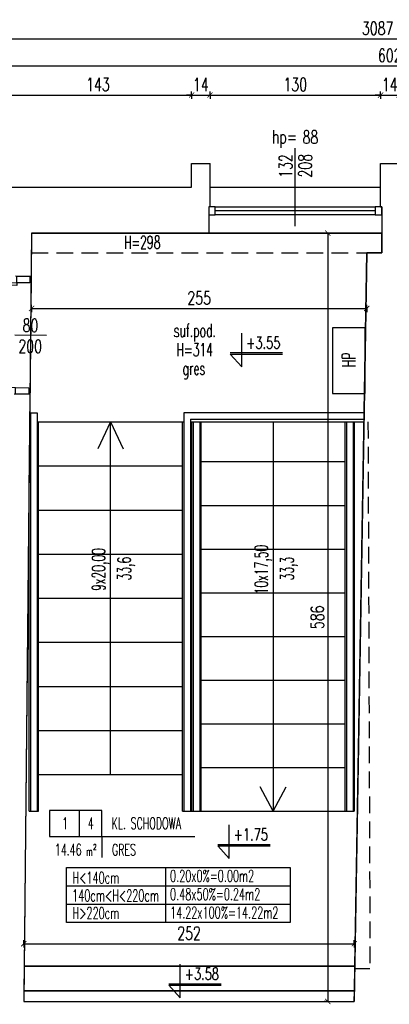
# Model space of a CAD drawing. Extents: x 36663 to 42423, y 7313 to 12123.
# Tile 35 of 54: x 38005 to 38287, y 11372 to 12123. Entities that reach past the tile are written whole.
import ezdxf
from ezdxf.enums import TextEntityAlignment as Align

# ---------------------------------------------------------------- set-up
doc = ezdxf.new("R2010")
doc.units = 0
doc.header["$MEASUREMENT"] = 0
doc.header["$PDMODE"] = 35
doc.header["$PDSIZE"] = 3
doc.linetypes.add('DASHED', pattern=[19.05, 12.7, -6.35])
for name, color, linetype in [('W_area_1', 5, 'Continuous'), ('W_balustrada', 153, 'Continuous'), ('W_drzwi', 1, 'Continuous'), ('W_h 140', 252, 'DASHED'), ('W_ins-hp', 7, 'Continuous'), ('W_koty', 7, 'Continuous'), ('W_niewidoczne', 24, 'DASHED'), ('W_okna', 1, 'Continuous'), ('W_okna_txt', 1, 'Continuous'), ('W_opis_pomieszczen', 1, 'Continuous'), ('W_opisy', 2, 'Continuous'), ('W_podciagi', 252, 'DASHED'), ('W_posadzka', 4, 'Continuous'), ('W_przekrojowa', 6, 'Continuous'), ('W_rama_okna', 2, 'Continuous'), ('W_szklo', 4, 'Continuous'), ('W_widok', 21, 'Continuous'), ('W_wymiary', 1, 'Continuous')]:
    doc.layers.add(name, color=color, linetype=linetype)
doc.styles.add('c20', font='simplex.shx', dxfattribs={"width": 0.7})
doc.styles.add('Romans', font='simplex.shx', dxfattribs={"width": 0.6})
doc.dimstyles.new('c20_50', dxfattribs={"dimscale": 0.5, "dimtxt": 20, "dimasz": 8, "dimexe": 1.25, "dimexo": 0.625, "dimgap": 6, "dimtad": 1, "dimdec": 0, "dimrnd": 1, "dimtxsty": 'c20', "dimblk": 'ARCHTICK', "dimcen": 0, "dimse1": 1, "dimse2": 1, "dimclrd": 1, "dimclrt": 2, "dimadec": 0, "dimazin": 0, "dimtfac": 1, "dimtdec": 0, "dimtix": 1, "dimtmove": 1, "dimatfit": 3, "dimldrblk": 'ARCHTICK', "dimfxl": 1.25, "dimarcsym": 0})

# ---------------------------------------------------------------- blocks, each defined once
blk = doc.blocks.new('_ArchTick')
at = {"color": 2}
for q in [(0, 0.7), (0, -0.7)]:
    blk.add_line((0, 0), q, dxfattribs=at)
at = {"color": 0, "linetype": 'ByBlock', "const_width": 0.15}
blk.add_lwpolyline([(-0.5, -0.5), (0.5, 0.5)], dxfattribs=at)
blk = doc.blocks.new('*D491')
at = {"layer": 'Defpoints', "color": 0, "transparency": 16777216}
for p in [(38136.42, 12065.84), (37993.42, 12013.53), (38136.42, 12013.53)]:
    blk.add_point(p, dxfattribs=at)
at = {"layer": 'W_wymiary', "color": 1, "lineweight": -2, "transparency": 16777216}
blk.add_line((37993.42, 12065.84), (38136.42, 12065.84), dxfattribs=at)
at = {"layer": 'W_wymiary', "color": 1, "lineweight": -2, "transparency": 16777216, "xscale": 4, "yscale": 4, "zscale": 4, "rotation": 180}
blk.add_blockref('_ArchTick', (37993.42, 12065.84), dxfattribs=at)
at = {"layer": 'W_wymiary', "color": 1, "lineweight": -2, "transparency": 16777216, "xscale": 4, "yscale": 4, "zscale": 4}
blk.add_blockref('_ArchTick', (38136.42, 12065.84), dxfattribs=at)
at = {"layer": 'W_wymiary', "color": 2, "transparency": 16777216, "insert": (38064.92, 12073.84), "char_height": 10, "attachment_point": 5, "style": 'c20'}
blk.add_mtext('143', dxfattribs=at)
blk = doc.blocks.new('*D492')
at = {"layer": 'Defpoints', "color": 0, "transparency": 16777216}
for p in [(38150.42, 12065.84), (38136.42, 12013.53), (38150.42, 12013.53)]:
    blk.add_point(p, dxfattribs=at)
at = {"layer": 'W_wymiary', "color": 1, "lineweight": -2, "transparency": 16777216}
for p, q in [((38136.42, 12065.84), (38132.42, 12065.84)), ((38136.42, 12065.84), (38150.42, 12065.84)), ((38150.42, 12065.84), (38154.42, 12065.84))]:
    blk.add_line(p, q, dxfattribs=at)
at = {"layer": 'W_wymiary', "color": 1, "lineweight": -2, "transparency": 16777216, "xscale": 4, "yscale": 4, "zscale": 4}
blk.add_blockref('_ArchTick', (38136.42, 12065.84), dxfattribs=at)
at = {"layer": 'W_wymiary', "color": 1, "lineweight": -2, "transparency": 16777216, "xscale": 4, "yscale": 4, "zscale": 4, "rotation": 180}
blk.add_blockref('_ArchTick', (38150.42, 12065.84), dxfattribs=at)
at = {"layer": 'W_wymiary', "color": 2, "transparency": 16777216, "insert": (38143.42, 12073.84), "char_height": 10, "attachment_point": 5, "style": 'c20'}
blk.add_mtext('14', dxfattribs=at)
blk = doc.blocks.new('*D493')
at = {"layer": 'Defpoints', "color": 0, "transparency": 16777216}
for p in [(38280.42, 12065.84), (38150.42, 12013.53), (38280.42, 12013.53)]:
    blk.add_point(p, dxfattribs=at)
at = {"layer": 'W_wymiary', "color": 1, "lineweight": -2, "transparency": 16777216}
blk.add_line((38150.42, 12065.84), (38280.42, 12065.84), dxfattribs=at)
at = {"layer": 'W_wymiary', "color": 1, "lineweight": -2, "transparency": 16777216, "xscale": 4, "yscale": 4, "zscale": 4, "rotation": 180}
blk.add_blockref('_ArchTick', (38150.42, 12065.84), dxfattribs=at)
at = {"layer": 'W_wymiary', "color": 1, "lineweight": -2, "transparency": 16777216, "xscale": 4, "yscale": 4, "zscale": 4}
blk.add_blockref('_ArchTick', (38280.42, 12065.84), dxfattribs=at)
at = {"layer": 'W_wymiary', "color": 2, "transparency": 16777216, "insert": (38215.42, 12073.84), "char_height": 10, "attachment_point": 5, "style": 'c20'}
blk.add_mtext('130', dxfattribs=at)
blk = doc.blocks.new('*D494')
at = {"layer": 'Defpoints', "color": 0, "transparency": 16777216}
for p in [(38294.42, 12065.84), (38280.42, 12013.53), (38294.42, 12013.53)]:
    blk.add_point(p, dxfattribs=at)
at = {"layer": 'W_wymiary', "color": 1, "lineweight": -2, "transparency": 16777216}
for p, q in [((38280.42, 12065.84), (38276.42, 12065.84)), ((38280.42, 12065.84), (38294.42, 12065.84)), ((38294.42, 12065.84), (38298.42, 12065.84))]:
    blk.add_line(p, q, dxfattribs=at)
at = {"layer": 'W_wymiary', "color": 1, "lineweight": -2, "transparency": 16777216, "xscale": 4, "yscale": 4, "zscale": 4}
blk.add_blockref('_ArchTick', (38280.42, 12065.84), dxfattribs=at)
at = {"layer": 'W_wymiary', "color": 1, "lineweight": -2, "transparency": 16777216, "xscale": 4, "yscale": 4, "zscale": 4, "rotation": 180}
blk.add_blockref('_ArchTick', (38294.42, 12065.84), dxfattribs=at)
at = {"layer": 'W_wymiary', "color": 2, "transparency": 16777216, "insert": (38287.42, 12073.84), "char_height": 10, "attachment_point": 5, "style": 'c20'}
blk.add_mtext('14', dxfattribs=at)
blk = doc.blocks.new('*D499')
at = {"layer": 'Defpoints', "color": 0, "transparency": 16777216}
for p in [(38588.42, 12088.05), (37986.42, 12065.84), (38588.42, 12065.84)]:
    blk.add_point(p, dxfattribs=at)
at = {"layer": 'W_wymiary', "color": 1, "lineweight": -2, "transparency": 16777216}
blk.add_line((37986.42, 12088.05), (38588.42, 12088.05), dxfattribs=at)
at = {"layer": 'W_wymiary', "color": 1, "lineweight": -2, "transparency": 16777216, "xscale": 4, "yscale": 4, "zscale": 4, "rotation": 180}
blk.add_blockref('_ArchTick', (37986.42, 12088.05), dxfattribs=at)
at = {"layer": 'W_wymiary', "color": 1, "lineweight": -2, "transparency": 16777216, "xscale": 4, "yscale": 4, "zscale": 4}
blk.add_blockref('_ArchTick', (38588.42, 12088.05), dxfattribs=at)
at = {"layer": 'W_wymiary', "color": 2, "transparency": 16777216, "insert": (38287.42, 12096.05), "char_height": 10, "attachment_point": 5, "style": 'c20'}
blk.add_mtext('602', dxfattribs=at)
blk = doc.blocks.new('*U119')
at = {"layer": 'W_okna'}
for p, q in [((5, 14), (127, 14)), ((127, 8), (5, 8))]:
    blk.add_line(p, q, dxfattribs=at)
at = {"layer": 'W_okna_txt', "color": 1}
blk.add_line((66, -0.82), (66, 58.65), dxfattribs=at)
at = {"layer": 'W_rama_okna'}
for points in [[(0, 14), (0, 8), (5, 8), (5, 14)], [(127, 14), (127, 8), (132, 8), (132, 14)]]:
    blk.add_lwpolyline(points, close=True, dxfattribs=at)
at = {"layer": 'W_szklo'}
blk.add_line((127, 11), (5, 11), dxfattribs=at)
at = {"color": 1, "style": 'c20', "width": 0.7}
blk.add_text('hp=', height=10, dxfattribs=at).set_placement((57.71, 67.4), align=Align.MIDDLE_CENTER)
blk.add_attdef('PARAPET', text='', height=10, dxfattribs=at).set_placement((36.01, 61.21), align=Align.MIDDLE_LEFT)
at = {"layer": 'W_okna_txt', "color": 1, "style": 'c20', "width": 0.7, "flags": 4}
for tag, p in [('SZER', (23.15, 39.17)), ('WYS', (38.02, 39.38))]:
    blk.add_attdef(tag, text='', height=10, rotation=90, dxfattribs=at).set_placement(p, align=Align.MIDDLE_CENTER)
blk = doc.blocks.new('*D393')
at = {"layer": 'Defpoints', "color": 0, "transparency": 16777216}
for p in [(38258.45, 11960.53), (38240.2, 11374.53), (38254.23, 11374.53)]:
    blk.add_point(p, dxfattribs=at)
at = {"layer": 'W_wymiary', "color": 1, "lineweight": -2, "transparency": 16777216}
blk.add_line((38240.2, 11960.53), (38240.2, 11374.53), dxfattribs=at)
at = {"layer": 'W_wymiary', "color": 1, "lineweight": -2, "transparency": 16777216, "xscale": 4, "yscale": 4, "zscale": 4}
for p, rotation in [((38240.2, 11960.53), 90), ((38240.2, 11374.53), 270)]:
    blk.add_blockref('_ArchTick', p, dxfattribs=dict(at, rotation=rotation))
at = {"layer": 'W_wymiary', "color": 2, "transparency": 16777216, "insert": (38232.2, 11667.53), "char_height": 10, "attachment_point": 5, "rotation": 90, "style": 'c20'}
blk.add_mtext('586', dxfattribs=at)
blk = doc.blocks.new('*D458')
at = {"layer": 'Defpoints', "color": 0, "transparency": 16777216}
for p in [(38260.42, 11418.51), (38008.42, 11374.53), (38260.42, 11374.53)]:
    blk.add_point(p, dxfattribs=at)
at = {"layer": 'W_wymiary', "color": 1, "lineweight": -2, "transparency": 16777216}
blk.add_line((38008.42, 11418.51), (38260.42, 11418.51), dxfattribs=at)
at = {"layer": 'W_wymiary', "color": 1, "lineweight": -2, "transparency": 16777216, "xscale": 4, "yscale": 4, "zscale": 4, "rotation": 180}
blk.add_blockref('_ArchTick', (38008.42, 11418.51), dxfattribs=at)
at = {"layer": 'W_wymiary', "color": 1, "lineweight": -2, "transparency": 16777216, "xscale": 4, "yscale": 4, "zscale": 4}
blk.add_blockref('_ArchTick', (38260.42, 11418.51), dxfattribs=at)
at = {"layer": 'W_wymiary', "color": 2, "transparency": 16777216, "insert": (38134.42, 11426.51), "char_height": 10, "attachment_point": 5, "style": 'c20'}
blk.add_mtext('252', dxfattribs=at)
blk = doc.blocks.new('*D468')
at = {"layer": 'Defpoints', "color": 0, "transparency": 16777216}
for p in [(39821.63, 12108.72), (39821.63, 11995.53), (36734.77, 11973.53)]:
    blk.add_point(p, dxfattribs=at)
at = {"layer": 'W_wymiary', "color": 1, "lineweight": -2, "transparency": 16777216}
blk.add_line((36734.77, 12108.72), (39821.63, 12108.72), dxfattribs=at)
at = {"layer": 'W_wymiary', "color": 1, "lineweight": -2, "transparency": 16777216, "xscale": 4, "yscale": 4, "zscale": 4, "rotation": 180}
blk.add_blockref('_ArchTick', (36734.77, 12108.72), dxfattribs=at)
at = {"layer": 'W_wymiary', "color": 1, "lineweight": -2, "transparency": 16777216, "xscale": 4, "yscale": 4, "zscale": 4}
blk.add_blockref('_ArchTick', (39821.63, 12108.72), dxfattribs=at)
at = {"layer": 'W_wymiary', "color": 2, "transparency": 16777216, "insert": (38278.2, 12116.72), "char_height": 10, "attachment_point": 5, "style": 'c20'}
blk.add_mtext('3087', dxfattribs=at)
blk = doc.blocks.new('*D471')
at = {"layer": 'Defpoints', "color": 0, "transparency": 16777216}
for p in [(38014.46, 11960.53), (38269.89, 11935.78), (38269.89, 11903.06)]:
    blk.add_point(p, dxfattribs=at)
at = {"layer": 'W_wymiary', "color": 1, "lineweight": -2, "transparency": 16777216}
blk.add_line((38014.46, 11903.06), (38269.89, 11903.06), dxfattribs=at)
at = {"layer": 'W_wymiary', "color": 1, "lineweight": -2, "transparency": 16777216, "xscale": 4, "yscale": 4, "zscale": 4, "rotation": 180}
blk.add_blockref('_ArchTick', (38014.46, 11903.06), dxfattribs=at)
at = {"layer": 'W_wymiary', "color": 1, "lineweight": -2, "transparency": 16777216, "xscale": 4, "yscale": 4, "zscale": 4}
blk.add_blockref('_ArchTick', (38269.89, 11903.06), dxfattribs=at)
at = {"layer": 'W_wymiary', "color": 2, "transparency": 16777216, "insert": (38142.18, 11911.06), "char_height": 10, "attachment_point": 5, "style": 'c20'}
blk.add_mtext('255', dxfattribs=at)
blk = doc.blocks.new('kota')
at = {"layer": 'W_koty', "color": 1}
for p, q in [((0, 0), (0, 32)), ((-11, 12), (39, 12)), ((-11, 12), (0, 0))]:
    blk.add_line(p, q, dxfattribs=at)
at = {"layer": 'W_koty', "color": 2}
blk.add_line((-11, 13.5), (39, 13.5), dxfattribs=at)
at = {"layer": 'W_koty', "color": 2, "style": 'c20', "width": 0.7, "flags": 4}
for tag, p in [('+', (-8.78, 19.8)), ('0.00', (4.23, 17.22)), ('-', (-8.47, 13.55))]:
    blk.add_attdef(tag, p, '', height=11.34, dxfattribs=at)
blk = doc.blocks.new('*U153')
at = {"color": 1}
blk.add_line((109, 7), (109, -17), dxfattribs=at)
at = {"layer": 'W_drzwi', "color": 2}
for points in [[(64, -6), (69, -6), (69, -16), (64, -16)], [(149, -6), (154, -6), (154, -16), (149, -16)], [(69, -16), (71, -16), (71, -96), (69, -96)]]:
    blk.add_lwpolyline(points, close=True, dxfattribs=at)
at = {"layer": 'W_drzwi'}
blk.add_arc((69, -16), 80, 270, 0, dxfattribs=at)
at = {"color": 1, "style": 'c20', "width": 0.7}
for tag, p in [('SZER', (42.41, -5.22)), ('WYS', (58.37, -5.22))]:
    blk.add_attdef(tag, text='', height=10, rotation=90, dxfattribs=at).set_placement(p, align=Align.CENTER)
blk = doc.blocks.new('POM')
at = {"color": 1}
for p, q in [((28.54, 0), (28.54, -25)), ((50, -25), (138.5, -25)), ((50, -25), (50, -44.93))]:
    blk.add_line(p, q, dxfattribs=at)
blk.add_lwpolyline([(0, -25), (50, -25), (50, 0), (0, 0)], close=True, dxfattribs=at)
at = {"color": 2, "style": 'Romans', "width": 0.6}
for s, height, p in [('m', 8, (35.05, -43.22)), ('2', 5.4, (41.68, -37.62))]:
    blk.add_text(s, height=height, dxfattribs=at).set_placement(p)
for tag, p in [('0', (15.04, -17.92)), ('88', (39.46, -17.92))]:
    blk.add_attdef(tag, text='', height=11, dxfattribs=at).set_placement(p, align=Align.CENTER)
for tag, p in [('POKOJ-DZIENNY', (59.33, -17.92)), ('WYKŁADZINA', (59.65, -43.09))]:
    blk.add_attdef(tag, p, '', height=11, dxfattribs=at)
blk.add_attdef('22.22', text='', height=11, dxfattribs=at).set_placement((30.72, -43.07), align=Align.RIGHT)

msp = doc.modelspace()

# ---------------------------------------------------------------- linework, layer by layer
at = {"layer": 'W_area_1'}
for points in [[(38008.7, 11401.53), (38260.88, 11401.53), (38270.06, 11945.53), (38281.42, 11945.53), (38281.42, 11960.53), (38014.46, 11960.53)], [(38008.7, 11401.53), (38008.5, 11382.53), (38260.55, 11382.53), (38260.88, 11401.53)], [(38008.5, 11382.53), (38008.42, 11374.53), (38260.42, 11374.53), (38260.55, 11382.53)]]:
    msp.add_lwpolyline(points, close=True, dxfattribs=at)
at = {"layer": 'W_balustrada'}
for p, q in [((38013.56, 11823.53), (38013.56, 11519.53)), ((38013.56, 11823.53), (38018.56, 11823.53)), ((38018.56, 11823.53), (38018.56, 11519.53)), ((38268, 11823.53), (38130.56, 11823.53)), ((38130.56, 11823.53), (38130.56, 11519.53)), ((38135.56, 11818.53), (38267.91, 11818.53)), ((38135.56, 11818.53), (38135.56, 11519.53)), ((38137.56, 11816.53), (38137.56, 11519.53)), ((38142.56, 11816.53), (38142.56, 11519.53)), ((38254.56, 11816.53), (38254.56, 11519.53)), ((38259.56, 11816.53), (38259.56, 11519.53))]:
    msp.add_line(p, q, dxfattribs=at)
at = {"layer": 'W_h 140'}
msp.add_line((38260.55, 11382.53), (38008.5, 11382.53), dxfattribs=at)
at = {"layer": 'W_ins-hp'}
msp.add_lwpolyline([(38268.67, 11838.17), (38268.67, 11888.17), (38243.67, 11888.17), (38243.67, 11838.17)], close=True, dxfattribs=at)
at = {"layer": 'W_niewidoczne'}
for p, q in [((38014.12, 11927.53), (38013.19, 11837.53)), ((38270.83, 11816.53), (38272.33, 11399.53)), ((38260.84, 11399.53), (38272.33, 11399.53))]:
    msp.add_line(p, q, dxfattribs=at)
at = {"layer": 'W_opis_pomieszczen'}
for p, q in [((38041, 11476.75), (38211.44, 11476.75)), ((38041, 11434.8), (38041, 11476.75)), ((38116.41, 11476.75), (38116.41, 11434.8)), ((38211.44, 11476.75), (38211.44, 11434.8)), ((38041, 11462.77), (38211.44, 11462.77)), ((38041, 11448.79), (38211.44, 11448.79)), ((38211.44, 11434.8), (38041, 11434.8))]:
    msp.add_line(p, q, dxfattribs=at)
at = {"layer": 'W_opisy'}
for p, q in [((38074.56, 11816.53), (38065.01, 11795.93)), ((38074.56, 11547.53), (38074.56, 11816.53)), ((38074.56, 11816.53), (38084.1, 11795.93)), ((38198.56, 11816.53), (38198.56, 11519.53)), ((38198.56, 11519.53), (38188.7, 11538.19)), ((38198.56, 11519.53), (38208.42, 11538.19))]:
    msp.add_line(p, q, dxfattribs=at)
at = {"layer": 'W_podciagi'}
msp.add_line((38014.46, 11945.53), (38270.06, 11945.53), dxfattribs=at)
at = {"layer": 'W_przekrojowa'}
for p, q in [((38136.42, 12013.53), (38150.42, 12013.53)), ((38136.42, 11995.53), (38136.42, 12013.53)), ((38150.42, 11980.53), (38150.42, 12013.53)), ((38280.42, 12013.53), (38294.42, 12013.53)), ((38280.42, 11980.53), (38280.42, 12013.53)), ((37993.42, 11995.53), (38136.42, 11995.53)), ((38150.42, 11980.53), (38149.42, 11980.53)), ((38149.42, 11980.53), (38149.42, 11960.53)), ((38280.42, 11980.53), (38281.42, 11980.53)), ((38281.42, 11980.53), (38281.42, 11974.53)), ((38281.42, 11974.53), (38281.42, 11945.53)), ((38014.46, 11960.53), (38014.12, 11927.53)), ((38014.46, 11960.53), (38149.42, 11960.53)), ((38270.06, 11945.53), (38260.42, 11374.53)), ((38281.42, 11945.53), (38270.06, 11945.53)), ((38014.12, 11927.53), (38002.12, 11927.65)), ((38013.19, 11837.53), (38001.19, 11837.66)), ((38013.19, 11837.53), (38008.42, 11374.53)), ((38008.42, 11374.53), (38260.42, 11374.53))]:
    msp.add_line(p, q, dxfattribs=at)
at = {"layer": 'W_widok'}
for p, q in [((38150.42, 11995.53), (38280.42, 11995.53)), ((38149.42, 11960.53), (38281.42, 11960.53)), ((38012.98, 11816.53), (38013.56, 11816.53)), ((38018.56, 11816.53), (38130.56, 11816.53)), ((38019.56, 11519.53), (38019.56, 11816.53)), ((38129.56, 11519.53), (38129.56, 11816.53)), ((38135.56, 11816.53), (38267.88, 11816.53)), ((38136.56, 11519.53), (38136.56, 11816.53)), ((38143.56, 11519.53), (38143.56, 11816.53)), ((38253.56, 11519.53), (38253.56, 11816.53)), ((38260.56, 11519.53), (38260.56, 11816.53)), ((38019.56, 11782.91), (38129.56, 11782.91)), ((38143.56, 11786.2), (38253.56, 11786.2)), ((38012.56, 11519.53), (38012.56, 11775.85)), ((38143.56, 11752.86), (38253.56, 11752.86)), ((38019.56, 11749.28), (38129.56, 11749.28)), ((38019.56, 11715.66), (38129.56, 11715.66)), ((38143.56, 11719.53), (38253.56, 11719.53)), ((38143.56, 11686.2), (38253.56, 11686.2)), ((38019.56, 11682.03), (38129.56, 11682.03)), ((38019.56, 11648.41), (38129.56, 11648.41)), ((38143.56, 11652.86), (38253.56, 11652.86)), ((38143.56, 11619.53), (38253.56, 11619.53)), ((38019.56, 11614.78), (38129.56, 11614.78)), ((38019.56, 11581.16), (38129.56, 11581.16)), ((38143.56, 11586.2), (38253.56, 11586.2)), ((38143.56, 11552.86), (38253.56, 11552.86)), ((38019.56, 11547.53), (38129.56, 11547.53)), ((38012.56, 11519.53), (38019.56, 11519.53)), ((38129.56, 11519.53), (38143.56, 11519.53)), ((38143.56, 11519.53), (38253.56, 11519.53)), ((38253.56, 11519.53), (38260.42, 11519.53)), ((38008.42, 11401.53), (38260.42, 11401.53))]:
    msp.add_line(p, q, dxfattribs=at)

# ---------------------------------------------------------------- block references
at = {"layer": 'W_drzwi'}
ref = msp.add_blockref('*U153', (38019.78, 11991.48), dxfattribs=dict(at, rotation=269.4093427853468))
ref.add_attrib('SZER', '80', dxfattribs={"layer": '0', "color": 1, "height": 10, "rotation": 359.40934, "style": 'c20', "width": 0.7}).set_placement((38013.47, 11885.13), align=Align.CENTER)
ref.add_attrib('WYS', '200', dxfattribs={"layer": '0', "color": 1, "height": 10, "rotation": 359.40934, "style": 'c20', "width": 0.7}).set_placement((38013.3, 11869.16), align=Align.CENTER)
at = {"layer": 'W_koty'}
ref = msp.add_blockref('kota', (38174.57, 11858.59), dxfattribs=dict(at, xscale=0.8, yscale=0.8, zscale=0.8, rotation=1.270800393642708e-06))
ref.add_attrib('0.00', '+3.55', (38177.95, 11872.37), dxfattribs={"color": 2, "height": 9.072, "rotation": 0, "style": 'c20', "width": 0.7, "flags": 4})
ref = msp.add_blockref('kota', (38165.07, 11483.53), dxfattribs=dict(at, xscale=0.8, yscale=0.8, zscale=0.8, rotation=1.270800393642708e-06))
ref.add_attrib('0.00', '+1.75', (38168.45, 11497.31), dxfattribs={"color": 2, "height": 9.072, "rotation": 0, "style": 'c20', "width": 0.7, "flags": 4})
ref = msp.add_blockref('kota', (38127.72, 11377.25), dxfattribs=dict(at, xscale=0.8, yscale=0.8, zscale=0.8, rotation=1.270800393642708e-06))
ref.add_attrib('0.00', '+3.58', (38131.1, 11391.03), dxfattribs={"color": 2, "height": 9.072, "rotation": 0, "style": 'c20', "width": 0.7, "flags": 4})
at = {"layer": 'W_okna'}
ref = msp.add_blockref('*U119', (38149.42, 11966.53), dxfattribs=at)
ref.add_attrib('SZER', '132', dxfattribs={"layer": 'W_okna_txt', "color": 1, "height": 10, "rotation": 90, "style": 'c20', "width": 0.7, "flags": 4}).set_placement((38208.07, 12011.7), align=Align.MIDDLE_CENTER)
ref.add_attrib('WYS', '208', dxfattribs={"layer": 'W_okna_txt', "color": 1, "height": 10, "rotation": 90, "style": 'c20', "width": 0.7, "flags": 4}).set_placement((38222.94, 12011.91), align=Align.MIDDLE_CENTER)
ref.add_attrib('PARAPET', '88', dxfattribs={"layer": '0', "color": 1, "height": 10, "style": 'c20', "width": 0.7}).set_placement((38220.93, 12033.74), align=Align.MIDDLE_LEFT)
at = {"layer": 'W_opis_pomieszczen', "xscale": 0.8000000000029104, "yscale": 0.8000000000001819, "zscale": 0.8}
msp.add_blockref('POM', (38027.95, 11520.25), dxfattribs=at).add_auto_attribs({'88': '4', '22.22': '14.46', 'POKOJ-DZIENNY': 'KL. SCHODOWA', 'WYKŁADZINA': 'GRES', '0': '1'})

# ---------------------------------------------------------------- texts
at = {"layer": 'W_ins-hp', "style": 'c20', "width": 0.6}
msp.add_text('HP', height=10, rotation=90, dxfattribs=at).set_placement((38256.25, 11863.91), align=Align.MIDDLE_CENTER)
at = {"layer": 'W_opis_pomieszczen', "color": 2, "style": 'c20', "width": 0.6}
for s, p in [('0.20x0%%%=0.00m2', (38119.98, 11474.71)), ('0.48x50%%%=0.24m2', (38119.98, 11460.73)), ('14.22x100%%%=14.22m2', (38119.98, 11446.74))]:
    msp.add_text(s, height=9, dxfattribs=at).set_placement(p, align=Align.TOP_LEFT)
for s, p in [('H<140cm', (38063.4, 11468.87)), ('140cm<H<220cm', (38078.43, 11455.3)), ('H>220cm', (38063.4, 11441.94))]:
    msp.add_text(s, height=9, dxfattribs=at).set_placement(p, align=Align.MIDDLE_CENTER)
at = {"layer": 'W_opisy', "style": 'c20', "width": 0.6}
for s, p in [('H=298', (38098.73, 11953.49)), ('suf.pod.', (38138.76, 11886.29)), ('H=314', (38138.76, 11871.55))]:
    msp.add_text(s, height=10, dxfattribs=at).set_placement(p, align=Align.MIDDLE_CENTER)
for s, p in [('9x20,00', (38065.46, 11703.92)), ('10x17,50', (38189.46, 11703.92)), ('33,6', (38085.02, 11704.66)), ('33,3', (38209.02, 11704.66))]:
    msp.add_text(s, height=10, rotation=90, dxfattribs=at).set_placement(p, align=Align.MIDDLE_CENTER)
at = {"layer": 'W_posadzka', "style": 'c20', "width": 0.6}
msp.add_text('gres', height=10, dxfattribs=at).set_placement((38138.14, 11857.35), align=Align.MIDDLE_CENTER)

# ---------------------------------------------------------------- dimensions: what is measured, and where the dimension line sits
at = {"layer": 'W_wymiary'}
for base, p1, p2, picture, middle in [((39821.63, 12108.72), (36734.77, 11973.53), (39821.63, 11995.53), '*D468', (38278.2, 12116.72)), ((38588.42, 12088.05), (37986.42, 12065.84), (38588.42, 12065.84), '*D499', (38287.42, 12096.05)), ((38136.42, 12065.84), (37993.42, 12013.53), (38136.42, 12013.53), '*D491', (38064.92, 12073.84)), ((38150.42, 12065.84), (38136.42, 12013.53), (38150.42, 12013.53), '*D492', (38143.42, 12073.84)), ((38280.42, 12065.84), (38150.42, 12013.53), (38280.42, 12013.53), '*D493', (38215.42, 12073.84)), ((38294.42, 12065.84), (38280.42, 12013.53), (38294.42, 12013.53), '*D494', (38287.42, 12073.84)), ((38269.89, 11903.06), (38014.46, 11960.53), (38269.89, 11935.78), '*D471', (38142.18, 11911.06)), ((38260.42, 11418.51), (38008.42, 11374.53), (38260.42, 11374.53), '*D458', (38134.42, 11426.51))]:
    dim = msp.add_linear_dim(base=base, p1=p1, p2=p2, dimstyle='c20_50', dxfattribs=at)
    dim.commit()
    dim.dimension.update_dxf_attribs({"geometry": picture, "text_midpoint": middle})
dim = msp.add_linear_dim(base=(38240.2, 11374.53), p1=(38258.45, 11960.53), p2=(38254.23, 11374.53), angle=90, dimstyle='c20_50', dxfattribs=at)
dim.commit()
dim.dimension.update_dxf_attribs({"geometry": '*D393', "text_midpoint": (38232.2, 11667.53)})

doc.saveas('drawing.dxf')
